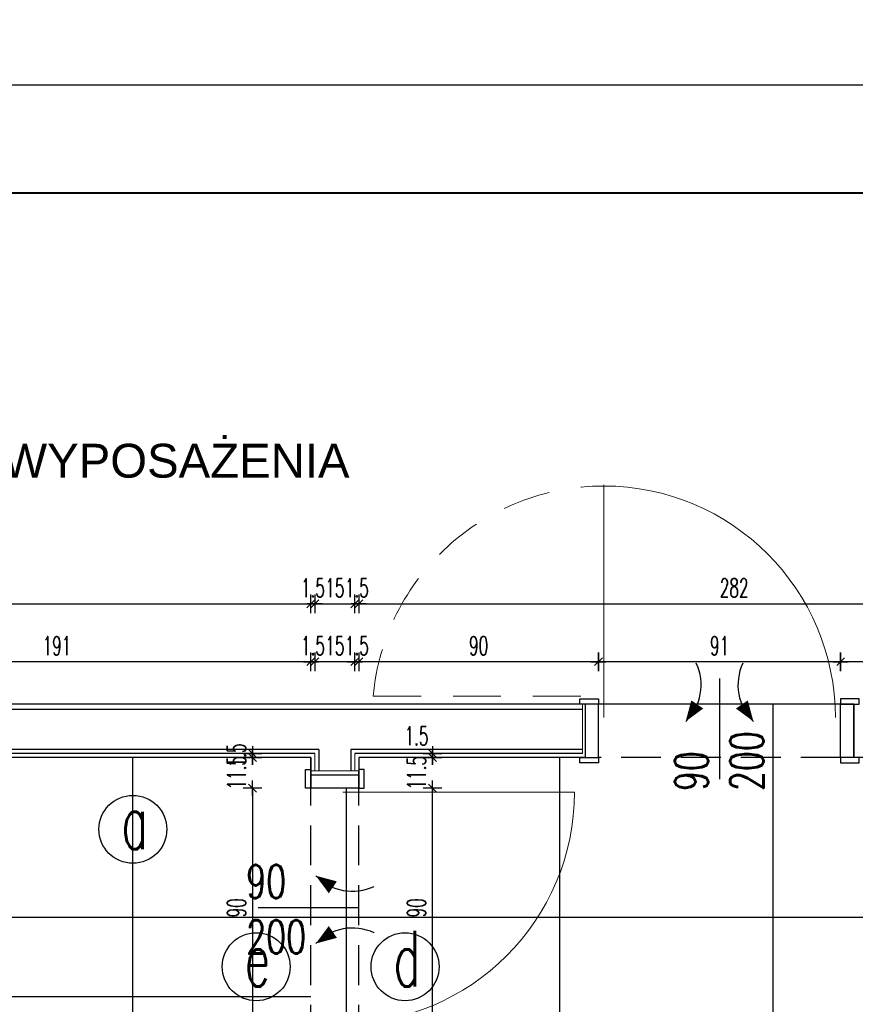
# Model space of a CAD drawing. Header units: centimetres. Extents: x -15121 to 30567, y -60641 to 0.
# Tile 150 of 256: x 6260 to 6573, y -24754 to -24384. Entities that reach past the tile are written whole.
import ezdxf
from ezdxf.enums import TextEntityAlignment as Align

# ---------------------------------------------------------------- set-up
doc = ezdxf.new("R2010")
doc.units = ezdxf.units.CM
doc.header["$LTSCALE"] = 60
doc.linetypes.add('( Dashed )', pattern=[0.75, 0.5, -0.25])
doc.linetypes.add('DP', pattern=[0.5, 0.3, -0.2])
doc.layers.add('A Obramowanie', color=7, linetype='Continuous', lineweight=15, plot=False)
for name, color, linetype, lineweight in [('A Ramka', 5, 'Continuous', 40), ('A tabelka ogólna 25', 7, 'Continuous', 20), ('opisy', 1, 'Continuous', 15)]:
    doc.layers.add(name, color=color, linetype=linetype, lineweight=lineweight)
for name, color, linetype in [('A-----SZ', 8, 'Continuous'), ('AIKA oznaczenia widoków', 30, 'Continuous'), ('AIKA podłoga wc cała', 2, 'Continuous'), ('AIKA podłoga wc pod meble', 8, 'Continuous'), ('AIKA TYNK', 5, 'Continuous'), ('AIKA widoki wymiarowanie', 7, 'Continuous'), ('AIKA widokowe', 7, 'Continuous'), ('AIKA ŚCIANA', 8, 'Continuous')]:
    doc.layers.add(name, color=color, linetype=linetype)
doc.styles.add('Annotative', font='arial.ttf')
doc.styles.add('RomanS', font='romans.shx')
doc.styles.add('wymiar', font='txt.shx', dxfattribs={"width": 0.6})
doc.dimstyles.new('Dwudziestka', dxfattribs={"dimtxt": 7, "dimasz": 0.7, "dimexe": 5, "dimexo": 0, "dimgap": 2.5, "dimtad": 1, "dimtoh": 1, "dimdec": 3, "dimrnd": 0.5, "dimdsep": 46, "dimtxsty": 'wymiar', "dimblk": 'znacznik', "dimcen": 0, "dimdle": 5, "dimse1": 1, "dimse2": 1, "dimclrd": 256, "dimclre": 256, "dimclrt": 256, "dimadec": 0, "dimazin": 0, "dimtfac": 0.4, "dimtdec": 3, "dimtix": 1, "dimtofl": 0, "dimtmove": 2, "dimatfit": 3, "dimldrblk": 'znacznik', "dimfxl": 1, "dimtolj": 1, "dimarcsym": 0})

# ---------------------------------------------------------------- blocks, each defined once
blk = doc.blocks.new('znacznik')
at = {"color": 0}
for points in [[(-4, 0), (4, 0)], [(0, -5), (0, 5)]]:
    blk.add_lwpolyline(points, dxfattribs=at)
at = {"color": 1}
blk.add_lwpolyline([(-2.12, -2.12), (2.12, 2.12)], dxfattribs=at)
blk = doc.blocks.new('*D6222')
at = {"layer": 'AIKA widoki wymiarowanie', "lineweight": -2, "transparency": 16777216}
blk.add_line((6414.62, -24762.28), (6414.62, -24673.68), dxfattribs=at)
at = {"layer": 'Defpoints', "color": 0, "transparency": 16777216}
for p in [(6388.96, -24672.98), (6414.62, -24672.98), (6388.96, -24762.98)]:
    blk.add_point(p, dxfattribs=at)
at = {"layer": 'AIKA widoki wymiarowanie', "lineweight": -2, "transparency": 16777216, "xscale": 0.7, "yscale": 0.7, "zscale": 0.7}
for p, rotation in [((6414.62, -24672.98), 90), ((6414.62, -24762.98), 270)]:
    blk.add_blockref('znacznik', p, dxfattribs=dict(at, rotation=rotation))
at = {"layer": 'AIKA widoki wymiarowanie', "transparency": 16777216, "insert": (6408.62, -24717.98), "char_height": 7, "attachment_point": 5, "rotation": 90, "style": 'wymiar'}
blk.add_mtext('\\A1;90', dxfattribs=at)
blk = doc.blocks.new('*D6223')
at = {"layer": 'AIKA widoki wymiarowanie', "lineweight": -2, "transparency": 16777216}
for p, q in [((6414.62, -24660.78), (6414.62, -24660.08)), ((6414.62, -24673.68), (6414.62, -24674.38))]:
    blk.add_line(p, q, dxfattribs=at)
at = {"layer": 'Defpoints', "color": 0, "transparency": 16777216}
for p in [(6386.96, -24661.48), (6414.62, -24661.48), (6388.96, -24672.98)]:
    blk.add_point(p, dxfattribs=at)
at = {"layer": 'AIKA widoki wymiarowanie', "lineweight": -2, "transparency": 16777216, "xscale": 0.7, "yscale": 0.7, "zscale": 0.7}
for p, rotation in [((6414.62, -24661.48), 270), ((6414.62, -24672.98), 90)]:
    blk.add_blockref('znacznik', p, dxfattribs=dict(at, rotation=rotation))
at = {"layer": 'AIKA widoki wymiarowanie', "transparency": 16777216, "insert": (6408.62, -24667.23), "char_height": 7, "attachment_point": 5, "rotation": 90, "style": 'wymiar'}
blk.add_mtext('\\A1;11.5', dxfattribs=at)
blk = doc.blocks.new('*D6224')
at = {"layer": 'AIKA widoki wymiarowanie', "lineweight": -2, "transparency": 16777216}
for p, q in [((6414.62, -24659.28), (6414.62, -24658.58)), ((6414.62, -24662.18), (6414.62, -24662.88))]:
    blk.add_line(p, q, dxfattribs=at)
at = {"layer": 'Defpoints', "color": 0, "transparency": 16777216}
for p in [(6385.46, -24659.98), (6386.96, -24661.48), (6414.62, -24659.98)]:
    blk.add_point(p, dxfattribs=at)
at = {"layer": 'AIKA widoki wymiarowanie', "lineweight": -2, "transparency": 16777216, "xscale": 0.7, "yscale": 0.7, "zscale": 0.7}
for p, rotation in [((6414.62, -24659.98), 270), ((6414.62, -24661.48), 90)]:
    blk.add_blockref('znacznik', p, dxfattribs=dict(at, rotation=rotation))
at = {"layer": 'AIKA widoki wymiarowanie', "transparency": 16777216, "insert": (6408.62, -24653.38), "char_height": 7, "attachment_point": 5, "style": 'wymiar'}
blk.add_mtext('\\A1;1.5', dxfattribs=at)
blk = doc.blocks.new('*D6231')
at = {"layer": 'AIKA widoki wymiarowanie', "lineweight": -2, "transparency": 16777216}
blk.add_line((6618.26, -24625.5), (6568.66, -24625.5), dxfattribs=at)
at = {"layer": 'Defpoints', "color": 0, "transparency": 16777216}
for p in [(6567.96, -24625.5), (6567.96, -24663.48), (6618.96, -24691.61)]:
    blk.add_point(p, dxfattribs=at)
at = {"layer": 'AIKA widoki wymiarowanie', "lineweight": -2, "transparency": 16777216, "xscale": 0.7, "yscale": 0.7, "zscale": 0.7, "rotation": 180}
blk.add_blockref('znacznik', (6567.96, -24625.5), dxfattribs=at)
at = {"layer": 'AIKA widoki wymiarowanie', "lineweight": -2, "transparency": 16777216, "xscale": 0.7, "yscale": 0.7, "zscale": 0.7}
blk.add_blockref('znacznik', (6618.96, -24625.5), dxfattribs=at)
at = {"layer": 'AIKA widoki wymiarowanie', "transparency": 16777216, "insert": (6593.46, -24619.5), "char_height": 7, "attachment_point": 5, "style": 'wymiar'}
blk.add_mtext('\\A1;51', dxfattribs=at)
blk = doc.blocks.new('*D6232')
at = {"layer": 'AIKA widoki wymiarowanie', "lineweight": -2, "transparency": 16777216}
blk.add_line((6567.26, -24625.5), (6477.66, -24625.5), dxfattribs=at)
at = {"layer": 'Defpoints', "color": 0, "transparency": 16777216}
for p in [(6476.96, -24625.5), (6476.96, -24663.48), (6567.96, -24663.48)]:
    blk.add_point(p, dxfattribs=at)
at = {"layer": 'AIKA widoki wymiarowanie', "lineweight": -2, "transparency": 16777216, "xscale": 0.7, "yscale": 0.7, "zscale": 0.7, "rotation": 180}
blk.add_blockref('znacznik', (6476.96, -24625.5), dxfattribs=at)
at = {"layer": 'AIKA widoki wymiarowanie', "lineweight": -2, "transparency": 16777216, "xscale": 0.7, "yscale": 0.7, "zscale": 0.7}
blk.add_blockref('znacznik', (6567.96, -24625.5), dxfattribs=at)
at = {"layer": 'AIKA widoki wymiarowanie', "transparency": 16777216, "insert": (6522.46, -24619.5), "char_height": 7, "attachment_point": 5, "style": 'wymiar'}
blk.add_mtext('\\A1;91', dxfattribs=at)
blk = doc.blocks.new('*D6233')
at = {"layer": 'AIKA widoki wymiarowanie', "lineweight": -2, "transparency": 16777216}
blk.add_line((6476.26, -24625.5), (6387.66, -24625.5), dxfattribs=at)
at = {"layer": 'Defpoints', "color": 0, "transparency": 16777216}
for p in [(6386.96, -24625.5), (6386.96, -24661.48), (6476.96, -24663.48)]:
    blk.add_point(p, dxfattribs=at)
at = {"layer": 'AIKA widoki wymiarowanie', "lineweight": -2, "transparency": 16777216, "xscale": 0.7, "yscale": 0.7, "zscale": 0.7, "rotation": 180}
blk.add_blockref('znacznik', (6386.96, -24625.5), dxfattribs=at)
at = {"layer": 'AIKA widoki wymiarowanie', "lineweight": -2, "transparency": 16777216, "xscale": 0.7, "yscale": 0.7, "zscale": 0.7}
blk.add_blockref('znacznik', (6476.96, -24625.5), dxfattribs=at)
at = {"layer": 'AIKA widoki wymiarowanie', "transparency": 16777216, "insert": (6431.96, -24619.5), "char_height": 7, "attachment_point": 5, "style": 'wymiar'}
blk.add_mtext('\\A1;90', dxfattribs=at)
blk = doc.blocks.new('*D5951')
at = {"layer": 'AIKA widoki wymiarowanie', "lineweight": -2, "transparency": 16777216}
for p, q in [((6384.76, -24625.5), (6384.06, -24625.5)), ((6387.66, -24625.5), (6388.36, -24625.5))]:
    blk.add_line(p, q, dxfattribs=at)
at = {"layer": 'Defpoints', "color": 0, "transparency": 16777216}
for p in [(6385.46, -24625.5), (6385.46, -24659.98), (6386.96, -24661.48)]:
    blk.add_point(p, dxfattribs=at)
at = {"layer": 'AIKA widoki wymiarowanie', "lineweight": -2, "transparency": 16777216, "xscale": 0.7, "yscale": 0.7, "zscale": 0.7}
blk.add_blockref('znacznik', (6385.46, -24625.5), dxfattribs=at)
at = {"layer": 'AIKA widoki wymiarowanie', "lineweight": -2, "transparency": 16777216, "xscale": 0.7, "yscale": 0.7, "zscale": 0.7, "rotation": 180}
blk.add_blockref('znacznik', (6386.96, -24625.5), dxfattribs=at)
at = {"layer": 'AIKA widoki wymiarowanie', "transparency": 16777216, "insert": (6386.21, -24619.5), "char_height": 7, "attachment_point": 5, "style": 'wymiar'}
blk.add_mtext('\\A1;1.5', dxfattribs=at)
blk = doc.blocks.new('*D6234')
at = {"layer": 'AIKA widoki wymiarowanie', "lineweight": -2, "transparency": 16777216}
blk.add_line((6384.76, -24625.5), (6371.16, -24625.5), dxfattribs=at)
at = {"layer": 'Defpoints', "color": 0, "transparency": 16777216}
for p in [(6370.46, -24625.5), (6370.46, -24659.98), (6385.46, -24659.98)]:
    blk.add_point(p, dxfattribs=at)
at = {"layer": 'AIKA widoki wymiarowanie', "lineweight": -2, "transparency": 16777216, "xscale": 0.7, "yscale": 0.7, "zscale": 0.7, "rotation": 180}
blk.add_blockref('znacznik', (6370.46, -24625.5), dxfattribs=at)
at = {"layer": 'AIKA widoki wymiarowanie', "lineweight": -2, "transparency": 16777216, "xscale": 0.7, "yscale": 0.7, "zscale": 0.7}
blk.add_blockref('znacznik', (6385.46, -24625.5), dxfattribs=at)
at = {"layer": 'AIKA widoki wymiarowanie', "transparency": 16777216, "insert": (6377.96, -24619.5), "char_height": 7, "attachment_point": 5, "style": 'wymiar'}
blk.add_mtext('\\A1;15', dxfattribs=at)
blk = doc.blocks.new('*D6235')
at = {"layer": 'AIKA widoki wymiarowanie', "lineweight": -2, "transparency": 16777216}
for p, q in [((6368.26, -24625.5), (6367.56, -24625.5)), ((6371.16, -24625.5), (6371.86, -24625.5))]:
    blk.add_line(p, q, dxfattribs=at)
at = {"layer": 'Defpoints', "color": 0, "transparency": 16777216}
for p in [(6368.96, -24625.5), (6368.96, -24661.48), (6370.46, -24659.98)]:
    blk.add_point(p, dxfattribs=at)
at = {"layer": 'AIKA widoki wymiarowanie', "lineweight": -2, "transparency": 16777216, "xscale": 0.7, "yscale": 0.7, "zscale": 0.7}
blk.add_blockref('znacznik', (6368.96, -24625.5), dxfattribs=at)
at = {"layer": 'AIKA widoki wymiarowanie', "lineweight": -2, "transparency": 16777216, "xscale": 0.7, "yscale": 0.7, "zscale": 0.7, "rotation": 180}
blk.add_blockref('znacznik', (6370.46, -24625.5), dxfattribs=at)
at = {"layer": 'AIKA widoki wymiarowanie', "transparency": 16777216, "insert": (6369.71, -24619.5), "char_height": 7, "attachment_point": 5, "style": 'wymiar'}
blk.add_mtext('\\A1;1.5', dxfattribs=at)
blk = doc.blocks.new('*D6236')
at = {"layer": 'AIKA widoki wymiarowanie', "lineweight": -2, "transparency": 16777216}
blk.add_line((6368.26, -24625.5), (6178.81, -24625.5), dxfattribs=at)
at = {"layer": 'Defpoints', "color": 0, "transparency": 16777216}
for p in [(6178.11, -24625.5), (6368.96, -24661.48), (6178.11, -24667.04)]:
    blk.add_point(p, dxfattribs=at)
at = {"layer": 'AIKA widoki wymiarowanie', "lineweight": -2, "transparency": 16777216, "xscale": 0.7, "yscale": 0.7, "zscale": 0.7, "rotation": 180}
blk.add_blockref('znacznik', (6178.11, -24625.5), dxfattribs=at)
at = {"layer": 'AIKA widoki wymiarowanie', "lineweight": -2, "transparency": 16777216, "xscale": 0.7, "yscale": 0.7, "zscale": 0.7}
blk.add_blockref('znacznik', (6368.96, -24625.5), dxfattribs=at)
at = {"layer": 'AIKA widoki wymiarowanie', "transparency": 16777216, "insert": (6273.54, -24619.5), "char_height": 7, "attachment_point": 5, "style": 'wymiar'}
blk.add_mtext('\\A1;191', dxfattribs=at)
blk = doc.blocks.new('*D6242')
at = {"layer": 'AIKA widoki wymiarowanie', "lineweight": -2, "transparency": 16777216}
for p, q in [((6347.03, -24659.28), (6347.03, -24658.58)), ((6347.03, -24662.18), (6347.03, -24662.88))]:
    blk.add_line(p, q, dxfattribs=at)
at = {"layer": 'Defpoints', "color": 0, "transparency": 16777216}
for p in [(6347.03, -24661.48), (6358.39, -24659.98), (6358.39, -24661.48)]:
    blk.add_point(p, dxfattribs=at)
at = {"layer": 'AIKA widoki wymiarowanie', "lineweight": -2, "transparency": 16777216, "xscale": 0.7, "yscale": 0.7, "zscale": 0.7}
for p, rotation in [((6347.03, -24659.98), 270), ((6347.03, -24661.48), 90)]:
    blk.add_blockref('znacznik', p, dxfattribs=dict(at, rotation=rotation))
at = {"layer": 'AIKA widoki wymiarowanie', "transparency": 16777216, "insert": (6341.03, -24660.73), "char_height": 7, "attachment_point": 5, "rotation": 90, "style": 'wymiar'}
blk.add_mtext('\\A1;1.5', dxfattribs=at)
blk = doc.blocks.new('*D6243')
at = {"layer": 'AIKA widoki wymiarowanie', "lineweight": -2, "transparency": 16777216}
for p, q in [((6347.03, -24660.78), (6347.03, -24660.08)), ((6347.03, -24673.68), (6347.03, -24674.38))]:
    blk.add_line(p, q, dxfattribs=at)
at = {"layer": 'Defpoints', "color": 0, "transparency": 16777216}
for p in [(6358.39, -24661.48), (6347.03, -24672.98), (6373.2, -24672.98)]:
    blk.add_point(p, dxfattribs=at)
at = {"layer": 'AIKA widoki wymiarowanie', "lineweight": -2, "transparency": 16777216, "xscale": 0.7, "yscale": 0.7, "zscale": 0.7}
for p, rotation in [((6347.03, -24661.48), 270), ((6347.03, -24672.98), 90)]:
    blk.add_blockref('znacznik', p, dxfattribs=dict(at, rotation=rotation))
at = {"layer": 'AIKA widoki wymiarowanie', "transparency": 16777216, "insert": (6341.03, -24667.23), "char_height": 7, "attachment_point": 5, "rotation": 90, "style": 'wymiar'}
blk.add_mtext('\\A1;11.5', dxfattribs=at)
blk = doc.blocks.new('*D6244')
at = {"layer": 'AIKA widoki wymiarowanie', "lineweight": -2, "transparency": 16777216}
blk.add_line((6347.03, -24673.68), (6347.03, -24762.28), dxfattribs=at)
at = {"layer": 'Defpoints', "color": 0, "transparency": 16777216}
for p in [(6373.2, -24672.98), (6347.03, -24762.98), (6368.96, -24762.98)]:
    blk.add_point(p, dxfattribs=at)
at = {"layer": 'AIKA widoki wymiarowanie', "lineweight": -2, "transparency": 16777216, "xscale": 0.7, "yscale": 0.7, "zscale": 0.7}
for p, rotation in [((6347.03, -24672.98), 90), ((6347.03, -24762.98), 270)]:
    blk.add_blockref('znacznik', p, dxfattribs=dict(at, rotation=rotation))
at = {"layer": 'AIKA widoki wymiarowanie', "transparency": 16777216, "insert": (6341.03, -24717.98), "char_height": 7, "attachment_point": 5, "rotation": 90, "style": 'wymiar'}
blk.add_mtext('\\A1;90', dxfattribs=at)
blk = doc.blocks.new('*D6248')
at = {"layer": 'AIKA widoki wymiarowanie', "lineweight": -2, "transparency": 16777216}
blk.add_line((6062.16, -24603.74), (6368.26, -24603.74), dxfattribs=at)
at = {"layer": 'Defpoints', "color": 0, "transparency": 16777216}
for p in [(6368.96, -24603.74), (6368.96, -24661.48), (6061.46, -24667.52)]:
    blk.add_point(p, dxfattribs=at)
at = {"layer": 'AIKA widoki wymiarowanie', "lineweight": -2, "transparency": 16777216, "xscale": 0.7, "yscale": 0.7, "zscale": 0.7, "rotation": 180}
blk.add_blockref('znacznik', (6061.46, -24603.74), dxfattribs=at)
at = {"layer": 'AIKA widoki wymiarowanie', "lineweight": -2, "transparency": 16777216, "xscale": 0.7, "yscale": 0.7, "zscale": 0.7}
blk.add_blockref('znacznik', (6368.96, -24603.74), dxfattribs=at)
at = {"layer": 'AIKA widoki wymiarowanie', "transparency": 16777216, "insert": (6215.21, -24597.74), "char_height": 7, "attachment_point": 5, "style": 'wymiar'}
blk.add_mtext('\\A1;307.5', dxfattribs=at)
blk = doc.blocks.new('*D5952')
at = {"layer": 'AIKA widoki wymiarowanie', "lineweight": -2, "transparency": 16777216}
for p, q in [((6368.26, -24603.74), (6367.56, -24603.74)), ((6371.16, -24603.74), (6371.86, -24603.74))]:
    blk.add_line(p, q, dxfattribs=at)
at = {"layer": 'Defpoints', "color": 0, "transparency": 16777216}
for p in [(6370.46, -24603.74), (6368.96, -24661.48), (6370.46, -24659.98)]:
    blk.add_point(p, dxfattribs=at)
at = {"layer": 'AIKA widoki wymiarowanie', "lineweight": -2, "transparency": 16777216, "xscale": 0.7, "yscale": 0.7, "zscale": 0.7}
blk.add_blockref('znacznik', (6368.96, -24603.74), dxfattribs=at)
at = {"layer": 'AIKA widoki wymiarowanie', "lineweight": -2, "transparency": 16777216, "xscale": 0.7, "yscale": 0.7, "zscale": 0.7, "rotation": 180}
blk.add_blockref('znacznik', (6370.46, -24603.74), dxfattribs=at)
at = {"layer": 'AIKA widoki wymiarowanie', "transparency": 16777216, "insert": (6369.71, -24597.74), "char_height": 7, "attachment_point": 5, "style": 'wymiar'}
blk.add_mtext('\\A1;1.5', dxfattribs=at)
blk = doc.blocks.new('*D5953')
at = {"layer": 'AIKA widoki wymiarowanie', "lineweight": -2, "transparency": 16777216}
blk.add_line((6371.16, -24603.74), (6384.76, -24603.74), dxfattribs=at)
at = {"layer": 'Defpoints', "color": 0, "transparency": 16777216}
for p in [(6385.46, -24603.74), (6370.46, -24659.98), (6385.46, -24659.98)]:
    blk.add_point(p, dxfattribs=at)
at = {"layer": 'AIKA widoki wymiarowanie', "lineweight": -2, "transparency": 16777216, "xscale": 0.7, "yscale": 0.7, "zscale": 0.7, "rotation": 180}
blk.add_blockref('znacznik', (6370.46, -24603.74), dxfattribs=at)
at = {"layer": 'AIKA widoki wymiarowanie', "lineweight": -2, "transparency": 16777216, "xscale": 0.7, "yscale": 0.7, "zscale": 0.7}
blk.add_blockref('znacznik', (6385.46, -24603.74), dxfattribs=at)
at = {"layer": 'AIKA widoki wymiarowanie', "transparency": 16777216, "insert": (6377.96, -24597.74), "char_height": 7, "attachment_point": 5, "style": 'wymiar'}
blk.add_mtext('\\A1;15', dxfattribs=at)
blk = doc.blocks.new('*D6249')
at = {"layer": 'AIKA widoki wymiarowanie', "lineweight": -2, "transparency": 16777216}
for p, q in [((6384.76, -24603.74), (6384.06, -24603.74)), ((6387.66, -24603.74), (6388.36, -24603.74))]:
    blk.add_line(p, q, dxfattribs=at)
at = {"layer": 'Defpoints', "color": 0, "transparency": 16777216}
for p in [(6386.96, -24603.74), (6385.46, -24659.98), (6386.96, -24661.48)]:
    blk.add_point(p, dxfattribs=at)
at = {"layer": 'AIKA widoki wymiarowanie', "lineweight": -2, "transparency": 16777216, "xscale": 0.7, "yscale": 0.7, "zscale": 0.7}
blk.add_blockref('znacznik', (6385.46, -24603.74), dxfattribs=at)
at = {"layer": 'AIKA widoki wymiarowanie', "lineweight": -2, "transparency": 16777216, "xscale": 0.7, "yscale": 0.7, "zscale": 0.7, "rotation": 180}
blk.add_blockref('znacznik', (6386.96, -24603.74), dxfattribs=at)
at = {"layer": 'AIKA widoki wymiarowanie', "transparency": 16777216, "insert": (6386.21, -24597.74), "char_height": 7, "attachment_point": 5, "style": 'wymiar'}
blk.add_mtext('\\A1;1.5', dxfattribs=at)
blk = doc.blocks.new('*D6250')
at = {"layer": 'AIKA widoki wymiarowanie', "lineweight": -2, "transparency": 16777216}
blk.add_line((6387.66, -24603.74), (6668.26, -24603.74), dxfattribs=at)
at = {"layer": 'Defpoints', "color": 0, "transparency": 16777216}
for p in [(6668.96, -24603.74), (6386.96, -24661.48), (6668.96, -24661.48)]:
    blk.add_point(p, dxfattribs=at)
at = {"layer": 'AIKA widoki wymiarowanie', "lineweight": -2, "transparency": 16777216, "xscale": 0.7, "yscale": 0.7, "zscale": 0.7, "rotation": 180}
blk.add_blockref('znacznik', (6386.96, -24603.74), dxfattribs=at)
at = {"layer": 'AIKA widoki wymiarowanie', "lineweight": -2, "transparency": 16777216, "xscale": 0.7, "yscale": 0.7, "zscale": 0.7}
blk.add_blockref('znacznik', (6668.96, -24603.74), dxfattribs=at)
at = {"layer": 'AIKA widoki wymiarowanie', "transparency": 16777216, "insert": (6527.96, -24597.74), "char_height": 7, "attachment_point": 5, "style": 'wymiar'}
blk.add_mtext('\\A1;282', dxfattribs=at)

msp = doc.modelspace()

# ---------------------------------------------------------------- linework, layer by layer
at = {"layer": 'A Obramowanie', "transparency": 33554610}
msp.add_lwpolyline([(8155.9272, -25975.0194), (5922.788, -25975.0194), (5922.788, -24408.9094), (8155.9272, -24408.9094)], close=True, dxfattribs=at)
at = {"layer": 'A Ramka', "transparency": 33554610}
msp.add_lwpolyline([(8118.3323, -24449.4644), (5960.3829, -24449.4644), (5960.3829, -25934.4644), (8118.3323, -25934.4644)], close=True, dxfattribs=at)
at = {"layer": 'A-----SZ'}
msp.add_line((6470.9623, -24643.4802), (6015.2457, -24643.4802), dxfattribs=at)
at = {"layer": 'AIKA oznaczenia widoków'}
for centre in [(6302.0623, -24688.4806), (6348.3993, -24740.1186, -256.2), (6404.3308, -24740.1186, -256.2)]:
    msp.add_circle(centre, 12.7586, dxfattribs=at)
at = {"layer": 'AIKA podłoga wc cała'}
msp.add_line((6382.2623, -24762.9802), (6382.2623, -24672.9802), dxfattribs=at)
at = {"layer": 'AIKA podłoga wc pod meble'}
for p, q in [((6542.6623, -24850.4802), (6542.6623, -24641.4802)), ((6302.0623, -25085.4802), (6302.0623, -24661.4802)), ((6302.0623, -25085.4802), (6302.0623, -24661.4802)), ((6462.4623, -24850.4802), (6462.4623, -24661.4802)), ((6382.2623, -24762.9802), (6382.2623, -24672.9802)), ((6618.9623, -24721.6356), (6114.7386, -24721.6356))]:
    msp.add_line(p, q, dxfattribs=at)
msp.add_lwpolyline([(6471.9623, -24641.4802), (6471.9623, -24661.4802), (6386.9623, -24661.4802), (6386.9623, -24672.9802), (6368.9623, -24672.9802), (6368.9623, -24661.4802), (6061.4623, -24661.4802), (6061.4623, -25085.4802), (6506.4623, -25085.4802), (6506.4623, -24930.4802), (6350.4623, -24930.4802), (6350.4623, -24864.3728), (6368.9623, -24864.3728), (6368.9623, -24762.9802), (6386.9623, -24762.9802), (6386.9623, -24900.4802), (6668.9623, -24900.4802), (6668.9623, -24661.4802), (6572.9623, -24661.4802), (6572.9623, -24641.4802)], close=True, dxfattribs=at)
msp.add_lwpolyline([(6471.9623, -24641.4802), (6471.9623, -24661.4802), (6386.9623, -24661.4802), (6386.9623, -24672.9802), (6368.9623, -24672.9802), (6368.9623, -24661.4802), (6061.4623, -24661.4802), (6061.4623, -25085.4802), (6506.4623, -25085.4802), (6506.4623, -24930.4802), (6350.4623, -24930.4802), (6350.4623, -24864.3728), (6368.9623, -24864.3728), (6368.9623, -24762.9802), (6386.9623, -24762.9802), (6386.9623, -24900.4802), (6668.9623, -24900.4802), (6668.9623, -24661.4802), (6572.9623, -24661.4802), (6572.9623, -24641.4802)], close=True, dxfattribs=at)
at = {"layer": 'AIKA TYNK'}
for p, q in [((6470.9623, -24641.4802), (6015.2457, -24641.4802)), ((6370.4623, -24659.9802), (6059.9623, -24659.9802)), ((6470.9623, -24659.9802), (6385.4623, -24659.9802))]:
    msp.add_line(p, q, dxfattribs=at)
at = {"layer": 'AIKA widokowe', "extrusion": (0, 0, -1)}
for p, q in [((6522.4623, -24631.7842), (6522.4623, -24669.5796)), ((6386.9623, -24717.9802), (6349.1669, -24717.9802))]:
    msp.add_line(p, q, dxfattribs=at)
at = {"layer": 'AIKA widokowe', "linetype": '( Dashed )', "ltscale": 0.5}
for p, q in [((6567.9623, -24641.4802), (6476.9623, -24641.4802)), ((6567.9623, -24661.4802), (6476.9623, -24661.4802)), ((6368.9623, -24769.4802), (6368.9623, -24666.4802)), ((6386.9623, -24769.4802), (6386.9623, -24666.4802))]:
    msp.add_line(p, q, dxfattribs=at)
at = {"layer": 'AIKA widokowe'}
for p, q in [((6368.9623, -24661.4802), (6061.4623, -24661.4802)), ((6368.9623, -24661.4802), (6368.9623, -24666.4802)), ((6470.9623, -24661.4802), (6386.9623, -24661.4802)), ((6386.9623, -24661.4802), (6386.9623, -24666.4802)), ((6368.9623, -24751.4802), (6061.4623, -24751.4802))]:
    msp.add_line(p, q, dxfattribs=at)
at = {"layer": 'AIKA widokowe', "color": 2}
msp.add_lwpolyline([(3689.6487, -23816.6307), (17422.067, -23816.6307), (17422.067, -24408.9094), (3689.6487, -24408.9094)], close=True, dxfattribs=at)
at = {"layer": 'AIKA widokowe'}
for points in [[(6469.9623, -24639.4818), (6476.9623, -24639.4818), (6476.9623, -24641.4802), (6469.9623, -24641.4802)], [(6574.9623, -24639.4818), (6567.9623, -24639.4818), (6567.9623, -24641.4802), (6574.9623, -24641.4802)], [(6476.9623, -24641.4802), (6471.9623, -24641.4802), (6471.9623, -24661.4802), (6476.9623, -24661.4802)], [(6567.9623, -24641.4802), (6572.9623, -24641.4802), (6572.9623, -24661.4802), (6567.9623, -24661.4802)], [(6469.9623, -24661.4802), (6476.9623, -24661.4802), (6476.9623, -24663.4787), (6469.9623, -24663.4787)], [(6574.9623, -24661.4802), (6567.9623, -24661.4802), (6567.9623, -24663.4787), (6574.9623, -24663.4787)], [(6368.9623, -24665.9802), (6368.9623, -24672.9802), (6366.9638, -24672.9802), (6366.9638, -24665.9802)], [(6368.9623, -24672.9802), (6368.9623, -24667.9802), (6386.9623, -24667.9802), (6386.9623, -24672.9802)], [(6386.9623, -24665.9802), (6386.9623, -24672.9802), (6388.9607, -24672.9802), (6388.9607, -24665.9802)]]:
    msp.add_lwpolyline(points, close=True, dxfattribs=at)
for points in [[(6509.739, -24647.9438, 0, 5.4, 0), (6514.0839, -24641.5606, 5.4, 5.4, 0)], [(6535.1855, -24647.9438, 0, 5.4, 0), (6530.8406, -24641.5606, 5.4, 5.4, 0)], [(6370.8027, -24705.9311, 0, 5.4, 0), (6377.1859, -24710.276, 5.4, 5.4, 0)], [(6370.8027, -24731.3776, 0, 5.4, 0), (6377.1859, -24727.0327, 5.4, 5.4, 0)]]:
    msp.add_lwpolyline(points, format="xyseb", dxfattribs=at)
for centre, start, end in [((6496.4549, -24634.2313), 314.090838, 25.316168), ((6548.4696, -24634.2313), 154.683832, 225.909162), ((6384.5152, -24692.647), 224.090838, 295.316168), ((6384.5152, -24744.6617), 64.683832, 135.909162)]:
    msp.add_arc(centre, 19.0919, start, end, dxfattribs=at)
at = {"layer": 'AIKA ŚCIANA'}
for p, q in [((6371.9623, -24658.4802), (6015.2457, -24658.4802)), ((6371.9623, -24658.4802), (6371.9623, -24666.4802)), ((6470.9623, -24658.4802), (6383.9623, -24658.4802)), ((6383.9623, -24658.4802), (6383.9623, -24666.4802))]:
    msp.add_line(p, q, dxfattribs=at)
at = {"layer": 'opisy', "color": 0, "extrusion": (0, 0, -1)}
for p, q in [((6478.9623, -24646.4802), (6478.9623, -24559.0452)), ((6380.9623, -24674.4802), (6467.9623, -24674.4802))]:
    msp.add_line(p, q, dxfattribs=at)
at = {"layer": 'opisy', "color": 1, "linetype": 'DP'}
msp.add_line((6392.3308, -24638.4802), (6478.9623, -24638.4802), dxfattribs=at)
at = {"layer": 'opisy', "color": 5}
for p, q in [((6470.9623, -24641.4802), (6470.9623, -24659.9802)), ((6370.4623, -24659.9802), (6370.4623, -24666.4802)), ((6385.4623, -24659.9802), (6385.4623, -24666.4802)), ((6368.9623, -24666.4802), (6386.9623, -24666.4802))]:
    msp.add_line(p, q, dxfattribs=at)
at = {"layer": 'opisy', "color": 4}
msp.add_line((6383.9623, -24666.4802), (6371.9623, -24666.4802), dxfattribs=at)
at = {"layer": 'opisy'}
msp.add_line((6387.9623, -24666.4802), (6387.9623, -24666.4802), dxfattribs=at)
at = {"layer": 'opisy', "color": 1, "linetype": 'DP', "extrusion": (0, 0, -1)}
msp.add_arc((-6478.9623, -24646.4802), 87, 5.276031, 90, dxfattribs=at)
at = {"layer": 'opisy', "color": 1, "extrusion": (0, 0, -1)}
for centre, start, end in [((-6478.9623, -24646.4802), 90, 180), ((-6380.9623, -24674.4802), 180, 270)]:
    msp.add_arc(centre, 87, start, end, dxfattribs=at)

# ---------------------------------------------------------------- texts
at = {"layer": 'A tabelka ogólna 25', "transparency": 33554610, "style": 'Annotative'}
msp.add_text('RZUT Z WYMIAROWANIEM WYPOSAŻENIA', height=12.727273, dxfattribs=at).set_placement((6201.7398, -24543.6105), align=Align.TOP_CENTER)
at = {"layer": 'AIKA oznaczenia widoków', "char_height": 21, "width": 498.713923, "attachment_point": 1, "style": 'RomanS'}
for s, insert in [('{\\W0.6;a}', (6297.6365, -24674.9461, 256.2)), ('{\\W0.6;d}', (6399.9049, -24726.5841)), ('{\\W0.6;e}', (6343.9734, -24726.5841))]:
    msp.add_mtext(s, dxfattribs=dict(at, insert=insert))
at = {"layer": 'AIKA widokowe', "style": 'RomanS', "width": 0.7}
for s, p in [('200', (6538.9745, -24674.0737)), ('90', (6518.1411, -24674.0737))]:
    msp.add_text(s, height=12.5, rotation=90, dxfattribs=at).set_placement(p)
for s, p in [('90', (6344.6728, -24714.3332)), ('200', (6344.6728, -24735.1665))]:
    msp.add_text(s, height=12.5, dxfattribs=at).set_placement(p)

# ---------------------------------------------------------------- dimensions: what is measured, and where the dimension line sits
at = {"layer": 'AIKA widoki wymiarowanie'}
for base, p1, p2, picture, middle in [((6368.9623, -24603.7385), (6061.4623, -24667.517), (6368.9623, -24661.4802), '*D6248', (6215.2123, -24597.7385)), ((6370.4623, -24603.7385), (6368.9623, -24661.4802), (6370.4623, -24659.9802), '*D5952', (6369.7123, -24597.7385)), ((6385.4623, -24603.7385), (6370.4623, -24659.9802), (6385.4623, -24659.9802), '*D5953', (6377.9623, -24597.7385)), ((6386.9623, -24603.7385), (6385.4623, -24659.9802), (6386.9623, -24661.4802), '*D6249', (6386.2123, -24597.7385)), ((6668.9623, -24603.7385), (6386.9623, -24661.4802), (6668.9623, -24661.4802), '*D6250', (6527.9623, -24597.7385)), ((6178.1123, -24625.5049), (6368.9623, -24661.4802), (6178.1123, -24667.0448), '*D6236', (6273.5373, -24619.5049)), ((6368.9623, -24625.5049), (6370.4623, -24659.9802), (6368.9623, -24661.4802), '*D6235', (6369.7123, -24619.5049)), ((6370.4623, -24625.5049), (6385.4623, -24659.9802), (6370.4623, -24659.9802), '*D6234', (6377.9623, -24619.5049)), ((6385.4623, -24625.5049), (6386.9623, -24661.4802), (6385.4623, -24659.9802), '*D5951', (6386.2123, -24619.5049)), ((6386.9623, -24625.5049), (6476.9623, -24663.4787), (6386.9623, -24661.4802), '*D6233', (6431.9623, -24619.5049)), ((6476.9623, -24625.5049), (6567.9623, -24663.4787), (6476.9623, -24663.4787), '*D6232', (6522.4623, -24619.5049)), ((6567.9623, -24625.5049), (6618.9623, -24691.6054), (6567.9623, -24663.4787), '*D6231', (6593.4623, -24619.5049))]:
    dim = msp.add_linear_dim(base=base, p1=p1, p2=p2, dimstyle='Dwudziestka', dxfattribs=at)
    dim.commit()
    dim.dimension.update_dxf_attribs({"geometry": picture, "text_midpoint": middle})
dim = msp.add_linear_dim(base=(6414.6175, -24659.9802), p1=(6386.9623, -24661.4802), p2=(6385.4623, -24659.9802), angle=90, dimstyle='Dwudziestka', dxfattribs=at)
dim.commit()
dim.dimension.update_dxf_attribs({"geometry": '*D6224', "text_midpoint": (6408.6175, -24653.3825), "dimtype": 160})
for base, p1, p2, picture, middle in [((6347.0336, -24661.4802), (6358.3936, -24659.9802), (6358.3936, -24661.4802), '*D6242', (6341.0336, -24660.7302)), ((6347.0336, -24672.9802), (6358.3936, -24661.4802), (6373.2033, -24672.9802), '*D6243', (6341.0336, -24667.2302)), ((6414.6175, -24661.4802), (6388.9607, -24672.9802), (6386.9623, -24661.4802), '*D6223', (6408.6175, -24667.2302)), ((6347.0336, -24762.9802), (6373.2033, -24672.9802), (6368.9623, -24762.9802), '*D6244', (6341.0336, -24717.9802)), ((6414.6175, -24672.9802), (6388.9607, -24762.9802), (6388.9607, -24672.9802), '*D6222', (6408.6175, -24717.9802))]:
    dim = msp.add_linear_dim(base=base, p1=p1, p2=p2, angle=90, dimstyle='Dwudziestka', dxfattribs=at)
    dim.commit()
    dim.dimension.update_dxf_attribs({"geometry": picture, "text_midpoint": middle})

doc.saveas('drawing.dxf')
